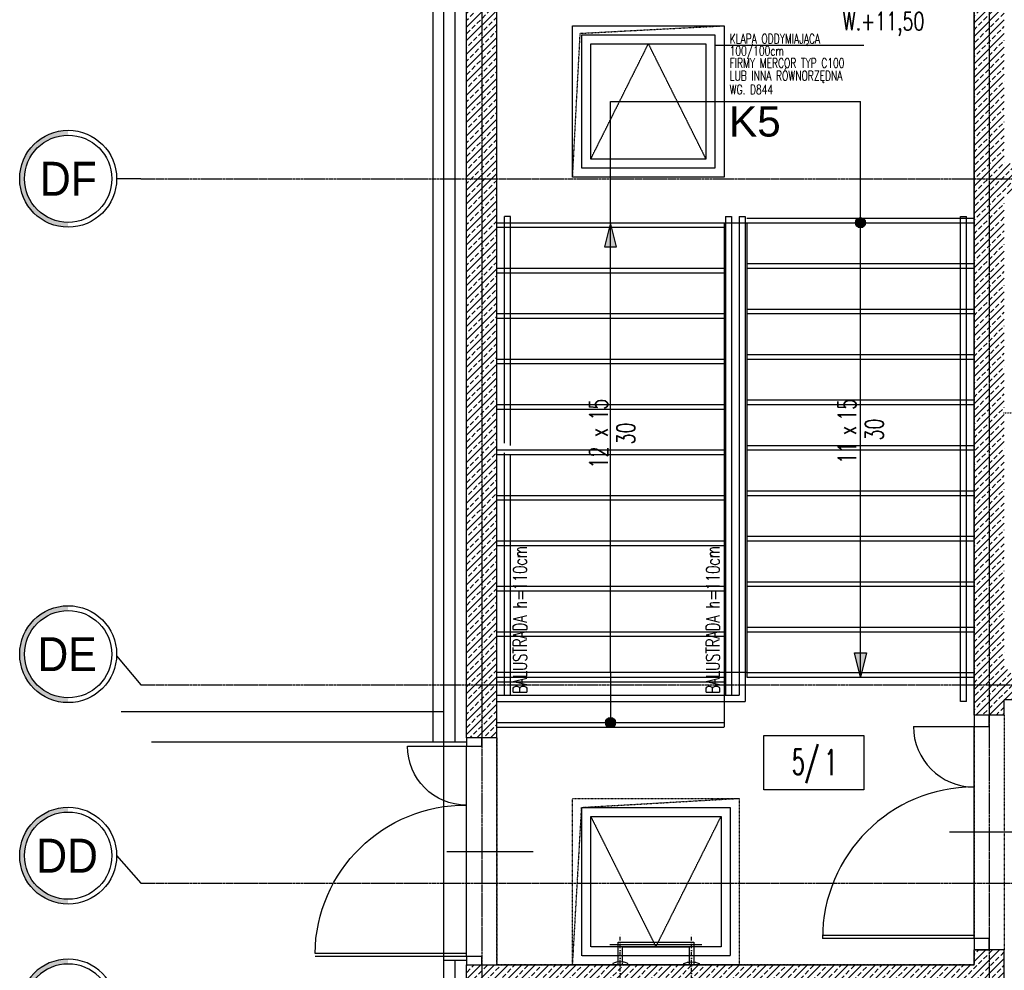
# Model space of a CAD drawing. Header units: inches. Extents: x 788 to 26783, y -4103 to 21.
# Tile 84 of 101: x 24016 to 24666, y -2995 to -2368. Entities that reach past the tile are written whole.
import ezdxf
from ezdxf.enums import TextEntityAlignment as Align

# ---------------------------------------------------------------- set-up
doc = ezdxf.new("R2010")
doc.units = ezdxf.units.IN
doc.header["$MEASUREMENT"] = 0
for name, pattern in [('CENTER', [2, 1.25, -0.25, 0.25, -0.25]), ('DASHDOT', [1, 0.5, -0.25, 0, -0.25]), ('DASHED', [0.75, 0.5, -0.25]), ('DASHED2', [0.375, 0.25, -0.125])]:
    doc.linetypes.add(name, pattern=pattern)
for name, color, linetype in [('Drz---drzwi', 5, 'Continuous'), ('Ele-balustrada', 8, 'Continuous'), ('Opis-pom', 6, 'Continuous'), ('Opis-spadki', 61, 'Continuous'), ('Opis_pom_ramka', 6, 'Continuous'), ('Os-osie glowne', 1, 'CENTER'), ('Os-osie-opis', 2, 'Continuous'), ('Pos-widok', 121, 'Continuous'), ('Pzt-chodniki', 8, 'Continuous'), ('Sc-beton', 7, 'Continuous'), ('Sc-beton-hatch', 86, 'Continuous'), ('Sc-izolacja term-styropian', 151, 'STYROPIAN-KA'), ('Sc-kamien', 31, 'Continuous'), ('Sc-nadproza kon', 5, 'DASHED2'), ('Sch-opis', 51, 'Continuous'), ('Sch-widok', 12, 'Continuous'), ('W-idok', 8, 'Continuous'), ('W-idok nad', 5, 'DASHED2'), ('W-otwor-strop-nad', 126, 'DASHED2'), ('W-przebicia-ściany', 223, 'Continuous')]:
    doc.layers.add(name, color=color, linetype=linetype)
doc.styles.add('dwg_opis duży', font='ARIAL.TTF', dxfattribs={"width": 0.9})
doc.styles.add('KA wymiar', font='romans.shx', dxfattribs={"width": 0.6})
doc.styles.add('ROMANS', font='romans', dxfattribs={"width": 0.85})
doc.styles.add('TYTUL2', font='ARIAL.TTF')
doc.linetypes.add('BATTING', pattern='A,0.0001,-0.1,[134,ltypeshp.shx,S=0.1,R=0,X=-0.1,Y=0],-0.2,[134,ltypeshp.shx,S=0.1,R=180,X=0.1,Y=0],-0.1', length=0.4001)
doc.linetypes.add('STYROPIAN-KA', pattern='A,0.0001,-0.1,[135,ltypeshp.shx,S=0.1,R=0,X=-0.1,Y=0],0,[135,ltypeshp.shx,S=0.1,R=180,X=0.1,Y=0],-0.1', length=0.2001)
pattern_1 = [(45, (-26612.6334, 59998.92), (-4.49012806, 4.49012806), []), (45, (-26608.143, 59998.92), (-4.49012806, 4.49012806), [3.175, -1.5875])]

# ---------------------------------------------------------------- blocks, each defined once
blk = doc.blocks.new('_DKGJHF')
at = {"ltscale": 7}
for p, q in [((-21.08, -77), (35.92, -77)), ((-5, -147.5), (-105, -147.5)), ((-5, -145.5), (-104.98, -145.5))]:
    blk.add_line(p, q, dxfattribs=at)
for points in [[(5, -7.5), (5, 0), (-5, 0), (-5, -7.5)], [(5, -155), (5, -147.5), (-5, -147.5), (-5, -155)]]:
    blk.add_lwpolyline(points, close=True, dxfattribs=at)
for points in [[(-45, -7.5), (-5, -7.5)], [(-5, -147.5), (-5, -7.5)]]:
    blk.add_lwpolyline(points, dxfattribs=at)
for centre, radius, start, end in [((-5, -7.5), 40, 180, 270), ((-5, -147.5), 100, 90, 180)]:
    blk.add_arc(centre, radius, start, end)
blk = doc.blocks.new('_opis_osi')
blk.add_hatch(color=256).paths.add_polyline_path([(32, -32), (28.8, -32, -1), (-28.8, -32), (-32, -32, 1)])
for radius in [32, 28.8]:
    blk.add_circle((0, -32), radius)
at = {"style": 'dwg_opis duży', "width": 0.9}
blk.add_attdef('AXNAMEV', text='', height=22.4, rotation=90, dxfattribs=at).set_placement((0, -32), align=Align.MIDDLE_CENTER)
blk = doc.blocks.new('ozn_opis-schodów1-rzut')
at = {"style": 'ROMANS', "width": 0.7}
blk.add_text('x', height=12, dxfattribs=at).set_placement((-3.32, 3))
at = {"ltscale": 25, "style": 'ROMANS', "width": 0.7}
blk.add_attdef('Ilość', text='', height=12, dxfattribs=at).set_placement((-7.75, 3), align=Align.RIGHT)
blk.add_attdef('Wysokość', (6.22, 3), '', height=12, dxfattribs=at)
blk.add_attdef('Długość', text='', height=12, dxfattribs=at).set_placement((0.41, -15), align=Align.CENTER)
blk = doc.blocks.new('ozn_schody-kółko_d14')
at = {"ltscale": 25}
h = blk.add_hatch(color=256, dxfattribs=at)
edge = h.paths.add_edge_path()
edge.add_arc((0, 0), 3.33, 0, 360)
at = {"ltscale": 7}
blk.add_circle((0, 0), 3.33, dxfattribs=at)
blk = doc.blocks.new('ozn_schody-strzałka8x16')
at = {"ltscale": 25}
blk.add_hatch(color=256, dxfattribs=at).paths.add_polyline_path([(0, 0), (-4, -16), (4, -16)])
blk.add_lwpolyline([(0, 0), (-4, -16), (4, -16)], close=True, dxfattribs=at)
blk = doc.blocks.new('_SDHGG')
at = {"ltscale": 7}
for p, q in [((13, -75), (-44, -75)), ((0, -142.5), (100, -142.5)), ((0, -144.5), (100, -144.5))]:
    blk.add_line(p, q, dxfattribs=at)
for points in [[(-10, -5.5), (-10, 0), (0, 0), (0, -5.5)], [(-10, -150), (-10, -144.5), (0, -144.5), (0, -150)]]:
    blk.add_lwpolyline(points, close=True, dxfattribs=at)
for points in [[(0, -144.5), (0, -5.5)], [(39, -5.5), (0, -5.5)]]:
    blk.add_lwpolyline(points, dxfattribs=at)
blk.add_arc((0, -5.5), 39, 270, 0)
blk.add_arc((1, -143.5), 99.01, 0.57873, 90.57873, dxfattribs=at)
blk = doc.blocks.new('_SKGJFKGJFGKHGJ')
blk.add_line((-13.5, -53.86), (-13.5, 6.86))
at = {"linetype": 'DASHDOT', "ltscale": 5, "flags": 128}
for points in [[(9.41, 0), (-20.36, 0)], [(9.41, -47), (-20.36, -47)]]:
    blk.add_lwpolyline(points, dxfattribs=at)
at = {"flags": 128}
for points in [[(-1.91, -48.5), (-15, -48.5), (-15, 1.5), (-1.91, 1.5)], [(-1.91, -45.5), (-12, -45.5), (-12, -1.5), (-1.91, -1.5)]]:
    blk.add_lwpolyline(points, dxfattribs=at)
for points in [[(0, 5), (0, -5), (-1, -5, -0.199443), (-1, 5)], [(0, -52), (0, -42), (-1, -42, 0.199443), (-1, -52)]]:
    blk.add_lwpolyline(points, format="xyb", close=True, dxfattribs=at)
at = {"linetype": 'DASHED', "ltscale": 0.1, "flags": 128}
for points in [[(-1.91, 1.5), (0, 1.5)], [(-1.91, -1.5), (0, -1.5)], [(0, -45.5), (-1.91, -45.5)], [(0, -48.5), (-1.91, -48.5)]]:
    blk.add_lwpolyline(points, dxfattribs=at)
blk = doc.blocks.new('_aidfjflijh')
at = {"layer": 'W-idok', "linetype": 'DASHDOT'}
for p, q in [((0, -328.95), (0, 0)), ((-124, -162.01), (123, -162.01))]:
    blk.add_line(p, q, dxfattribs=at)
at = {"layer": 'W-idok'}
for p, q in [((-105, -44.21), (-105, -49.81)), ((-104.75, -44.21), (-105, -44.21)), ((-104.75, -49.81), (-104.75, -44.21)), ((-104.75, -44.21), (-104.75, -49.21)), ((-100, -44.21), (-104.75, -44.21)), ((-80, -44.21), (-100, -44.21)), ((-100, -44.21), (-100, -49.56)), ((-80, -49.56), (-80, -44.21)), ((-73, -39.31), (-73, -150.71)), ((73, -39.31), (-73, -39.31)), ((70.3, -41.71), (-70.3, -41.71)), ((-70.3, -41.71), (-70.3, -282.31)), ((-70, -42.01), (70, -42.01)), ((-70, -282.01), (-70, -42.01)), ((70, -42.01), (70, -282.01)), ((73, -39.31), (70.3, -39.31)), ((70.3, -282.31), (70.3, -41.71)), ((73, -150.71), (73, -39.31)), ((-105, -49.81), (-104.75, -49.81)), ((-105, -49.81), (-105, -57.21)), ((-104.75, -49.81), (-105, -49.81)), ((-104.75, -49.21), (-100, -49.21)), ((-104.75, -57.21), (-104.75, -49.81)), ((-100, -49.56), (-80, -49.56)), ((-80, -49.56), (-100, -49.56)), ((-100, -49.56), (-100, -49.81)), ((-100, -49.81), (-80, -49.81)), ((-92.45, -49.81), (-92.45, -50.6)), ((-83.55, -49.81), (-92.45, -49.81)), ((-92.45, -50.6), (-88.79, -50.6)), ((-88.79, -50.6), (-88.79, -56.01)), ((-88, -46.91), (-88, -153.11)), ((-87.21, -56.01), (-87.21, -50.6)), ((-87.21, -50.6), (-83.55, -50.6)), ((-83.55, -50.6), (-83.55, -49.81)), ((-80, -49.81), (-80, -49.56)), ((-79.8, -49.26), (-79.8, -54.26)), ((-79.7, -49.26), (-79.8, -49.26)), ((-79.7, -54.16), (-79.7, -49.26)), ((-105, -57.21), (-104.75, -57.21)), ((-77.6, -57.51), (-98.4, -57.51)), ((-98.4, -57.51), (-98.4, -63.51)), ((-98.1, -57.81), (-77.9, -57.81)), ((-98.1, -63.51), (-98.1, -57.81)), ((-78, -58.26), (-98, -58.26)), ((-98, -58.26), (-98, -141.76)), ((-82.75, -56.51), (-93.25, -56.51)), ((-93.25, -56.51), (-93.25, -57.51)), ((-93.25, -57.51), (-82.75, -57.51)), ((-90.5, -54.11), (-90.5, -56.51)), ((-88.8, -54.11), (-90.5, -54.11)), ((-90.5, -56.51), (-85.5, -56.51)), ((-88.8, -56.01), (-88.8, -54.11)), ((-87.2, -56.01), (-88.8, -56.01)), ((-88.79, -56.01), (-87.21, -56.01)), ((-88, -96.51), (-88, -55.51)), ((-87.2, -54.11), (-87.2, -56.01)), ((-85.5, -54.11), (-87.2, -54.11)), ((-85.5, -56.51), (-85.5, -54.11)), ((-82.75, -57.51), (-82.75, -56.51)), ((-79.8, -54.26), (-75.6, -54.26)), ((-75.6, -54.16), (-79.7, -54.16)), ((-78, -141.76), (-78, -58.26)), ((-77.9, -57.81), (-77.9, -63.51)), ((-77.6, -63.51), (-77.6, -57.51)), ((-75.55, -54.26), (-75.65, -54.26)), ((-75.65, -54.26), (-75.65, -145.76)), ((-75.6, -54.26), (-75.6, -54.16)), ((-75.55, -145.76), (-75.55, -54.26)), ((-98.4, -63.51), (-98.1, -63.51)), ((-83.1, -61.01), (-92.9, -61.01)), ((-92.9, -61.01), (-92.9, -139.01)), ((-84.1, -59.51), (-91.9, -59.51)), ((-91.9, -59.51), (-91.9, -61.01)), ((-84.1, -61.01), (-84.1, -59.51)), ((-83.1, -139.01), (-83.1, -61.01)), ((-77.9, -63.51), (-77.6, -63.51)), ((-80.1, -79.51), (-95.9, -79.51)), ((-88, -144.51), (-88, -96.51)), ((77.9, -96.01), (77.9, -111.01)), ((85.4, -96.01), (77.9, -96.01)), ((85.4, -111.01), (85.4, -96.01)), ((-111, -100.01), (-76.9, -100.01)), ((77.9, -111.01), (85.4, -111.01)), ((81.4, -111.01), (81.4, -121.31)), ((81.9, -111.01), (81.4, -111.01)), ((81.9, -121.31), (81.9, -111.01)), ((-80.1, -120.51), (-95.9, -120.51)), ((74.2, -121.31), (73.6, -121.31)), ((73.6, -121.31), (73.6, -140.81)), ((74.2, -140.81), (74.2, -121.31)), ((78.5, -121.31), (74.2, -121.31)), ((74.2, -121.31), (74.2, -140.81)), ((80.5, -118.01), (78.5, -118.01)), ((78.5, -118.01), (78.5, -118.78)), ((78.5, -118.78), (78.5, -120.94)), ((78.5, -120.94), (78.5, -124.19)), ((80.5, -118.78), (80.5, -118.01)), ((80.5, -120.94), (80.5, -118.78)), ((80.5, -124.19), (80.5, -120.94)), ((85.1, -121.31), (80.5, -121.31)), ((85.1, -121.31), (84.1, -121.31)), ((84.1, -121.31), (84.1, -140.81)), ((85.1, -140.81), (85.1, -121.31)), ((85.1, -140.81), (85.1, -121.31)), ((73.6, -126.01), (73, -126.01)), ((78.5, -124.19), (78.5, -128.01)), ((78.5, -128.01), (78.5, -131.84)), ((80.5, -128.01), (80.5, -124.19)), ((80.5, -131.84), (80.5, -128.01)), ((85.41, -126.01), (85.1, -126.01)), ((85.41, -126.01), (85.41, -130.01)), ((89.01, -126.01), (85.41, -126.01)), ((85.41, -130.01), (85.41, -126.01)), ((89.01, -130.01), (89.01, -126.01)), ((89.01, -126.01), (89.01, -130.01)), ((89.99, -126.01), (89.01, -126.01)), ((89.99, -130.01), (89.99, -126.01)), ((73, -130.01), (73.6, -130.01)), ((78.5, -131.84), (78.5, -135.09)), ((78.5, -135.09), (78.5, -137.25)), ((80.5, -135.09), (80.5, -131.84)), ((80.5, -137.25), (80.5, -135.09)), ((85.1, -130.01), (85.41, -130.01)), ((85.41, -130.01), (89.01, -130.01)), ((89.01, -130.01), (89.99, -130.01)), ((-98.1, -136.51), (-98.4, -136.51)), ((-98.4, -136.51), (-98.4, -142.51)), ((-98.4, -142.51), (-77.6, -142.51)), ((-98.1, -142.21), (-98.1, -136.51)), ((-77.9, -142.21), (-98.1, -142.21)), ((-98, -141.76), (-78, -141.76)), ((-82.75, -142.51), (-93.25, -142.51)), ((-93.25, -142.51), (-93.25, -143.51)), ((-92.9, -139.01), (-83.1, -139.01)), ((-91.9, -139.01), (-91.9, -140.51)), ((-91.9, -140.51), (-84.1, -140.51)), ((-84.1, -140.51), (-84.1, -139.01)), ((-82.75, -143.51), (-82.75, -142.51)), ((-77.6, -136.51), (-77.9, -136.51)), ((-77.9, -136.51), (-77.9, -142.21)), ((-77.6, -142.51), (-77.6, -136.51)), ((73.6, -140.81), (74.2, -140.81)), ((74.2, -140.81), (85.1, -140.81)), ((78.5, -137.25), (78.5, -138.01)), ((78.5, -138.01), (80.5, -138.01)), ((80.5, -138.01), (80.5, -137.25)), ((81.4, -140.81), (81.4, -148.01)), ((81.9, -148.01), (81.9, -140.81)), ((85.1, -140.81), (84.1, -140.81)), ((84.1, -140.81), (84.1, -168.31)), ((84.1, -140.81), (85.1, -140.81)), ((85.1, -168.31), (85.1, -140.81)), ((-97.5, -149.46), (-105, -149.46)), ((-105, -149.46), (-105, -174.56)), ((-97.5, -150.21), (-97.5, -149.46)), ((-93.25, -143.51), (-82.75, -143.51)), ((-88.79, -149.42), (-92.45, -149.42)), ((-92.45, -149.42), (-92.45, -150.21)), ((-85.5, -143.51), (-90.5, -143.51)), ((-90.5, -143.51), (-90.5, -145.91)), ((-90.5, -145.91), (-88.8, -145.91)), ((-88.8, -144.01), (-87.2, -144.01)), ((-88.8, -145.91), (-88.8, -144.01)), ((-87.21, -144.01), (-88.79, -144.01)), ((-88.79, -144.01), (-88.79, -149.42)), ((-87.21, -149.42), (-87.21, -144.01)), ((-83.55, -149.42), (-87.21, -149.42)), ((-87.2, -144.01), (-87.2, -145.91)), ((-87.2, -145.91), (-85.5, -145.91)), ((-85.5, -145.91), (-85.5, -143.51)), ((-83.55, -150.21), (-83.55, -149.42)), ((-79.8, -145.76), (-79.8, -150.76)), ((-75.6, -145.76), (-79.8, -145.76)), ((-79.7, -150.76), (-79.7, -145.86)), ((-79.7, -145.86), (-75.6, -145.86)), ((-75.65, -145.76), (-75.55, -145.76)), ((-75.6, -145.86), (-75.6, -145.76)), ((-73.7, -147.21), (-73.7, -147.71)), ((-73, -147.21), (-73.7, -147.21)), ((-73.7, -147.71), (-73.7, -150.51)), ((-73, -147.71), (-73.7, -147.71)), ((-73.7, -147.71), (-73, -147.71)), ((73.7, -147.21), (73, -147.21)), ((73.7, -147.71), (73, -147.71)), ((73, -147.71), (73.7, -147.71)), ((73.7, -147.71), (73.7, -147.21)), ((73.7, -150.51), (73.7, -147.71)), ((81.4, -148.01), (81.9, -148.01)), ((83.7, -148.51), (82.9, -148.51)), ((82.9, -148.51), (82.9, -175.51)), ((83.7, -175.51), (83.7, -148.51)), ((84.1, -148.51), (83.7, -148.51)), ((83.7, -148.51), (83.7, -175.51)), ((90, -148.51), (85.1, -148.51)), ((90, -175.51), (90, -148.51)), ((-100.9, -150.21), (-100.9, -150.46)), ((-82.9, -150.21), (-100.9, -150.21)), ((-100.9, -150.46), (-100.9, -173.81)), ((-82.9, -150.46), (-100.9, -150.46)), ((-100.9, -150.46), (-82.9, -150.46)), ((-92.45, -150.21), (-83.55, -150.21)), ((-82.9, -150.46), (-82.9, -150.21)), ((-82.9, -173.81), (-82.9, -150.46)), ((-82.11, -155.66), (-82.9, -155.66)), ((-82.9, -155.66), (-82.9, -168.36)), ((-82.11, -161.22), (-82.11, -155.66)), ((-79.8, -150.76), (-79.7, -150.76)), ((-73.1, -151.01), (-78.1, -151.01)), ((-78.1, -151.01), (-78.1, -155.51)), ((-78.1, -155.51), (-77.8, -155.51)), ((-77.8, -151.31), (-73.4, -151.31)), ((-77.8, -155.51), (-77.8, -151.31)), ((-71.85, -150.71), (-77.65, -150.71)), ((-77.65, -150.71), (-77.65, -151.01)), ((-77.65, -151.01), (-72.15, -151.01)), ((-77.5, -150.51), (-77.5, -150.71)), ((-73, -150.51), (-77.5, -150.51)), ((-73.7, -150.51), (-73, -150.51)), ((-73.4, -151.31), (-73.4, -155.51)), ((-73.1, -155.51), (-73.4, -155.51)), ((-73.4, -155.51), (-73.4, -156.01)), ((-73.4, -155.51), (-73.1, -155.51)), ((-73.1, -155.51), (-73.1, -151.01)), ((-73.1, -151.01), (-73.1, -156.01)), ((-73.1, -156.01), (-73.1, -155.51)), ((-73, -151.01), (-73, -156.01)), ((-72.15, -151.01), (-72.15, -173.01)), ((-71.85, -173.31), (-71.85, -150.71)), ((71.85, -150.71), (71.85, -173.31)), ((77.65, -150.71), (71.85, -150.71)), ((72.15, -173.01), (72.15, -151.01)), ((72.15, -151.01), (77.65, -151.01)), ((73, -150.51), (73.7, -150.51)), ((77.5, -150.51), (73, -150.51)), ((73, -156.01), (73, -151.01)), ((78.1, -151.01), (73.1, -151.01)), ((73.1, -151.01), (73.1, -155.51)), ((73.1, -156.01), (73.1, -151.01)), ((73.4, -155.51), (73.1, -155.51)), ((73.1, -155.51), (73.1, -156.01)), ((73.1, -155.51), (73.4, -155.51)), ((73.4, -151.31), (77.8, -151.31)), ((73.4, -155.51), (73.4, -151.31)), ((73.4, -156.01), (73.4, -155.51)), ((77.5, -150.71), (77.5, -150.51)), ((77.65, -151.01), (77.65, -150.71)), ((77.8, -151.31), (77.8, -155.51)), ((77.8, -155.51), (78.1, -155.51)), ((78.1, -155.51), (78.1, -151.01)), ((82.9, -155.66), (82.11, -155.66)), ((82.11, -155.66), (82.11, -161.22)), ((82.9, -168.36), (82.9, -155.66)), ((-74, -161.22), (-82.11, -161.22)), ((-73.6, -157.81), (-76.4, -157.81)), ((-76.4, -157.81), (-76.4, -161.21)), ((-76.4, -161.21), (-74, -161.21)), ((-74, -161.21), (-74, -162.81)), ((-74, -162.81), (-74, -161.22)), ((-72.4, -156.01), (-73.6, -156.01)), ((-73.6, -156.01), (-73.6, -168.01)), ((-73.6, -166.21), (-73.6, -157.81)), ((-72.15, -156.01), (-72.4, -156.01)), ((-72.4, -156.01), (-72.4, -168.01)), ((-72.4, -168.01), (-72.4, -156.01)), ((72.4, -156.01), (72.15, -156.01)), ((72.4, -168.01), (72.4, -156.01)), ((72.4, -156.01), (72.4, -168.01)), ((73.6, -156.01), (72.4, -156.01)), ((73.6, -168.01), (73.6, -156.01)), ((76.4, -157.81), (73.6, -157.81)), ((73.6, -157.81), (73.6, -166.21)), ((74, -161.21), (76.4, -161.21)), ((74, -162.81), (74, -161.21)), ((82.11, -161.22), (74, -161.22)), ((74, -161.22), (74, -162.81)), ((76.4, -161.21), (76.4, -157.81)), ((-82.9, -168.36), (-82.11, -168.36)), ((-82.11, -162.81), (-74, -162.81)), ((-82.11, -168.36), (-82.11, -162.81)), ((-78.1, -168.51), (-78.1, -173.01)), ((-77.8, -168.51), (-78.1, -168.51)), ((-77.8, -172.71), (-77.8, -168.51)), ((-74, -162.81), (-76.4, -162.81)), ((-76.4, -162.81), (-76.4, -166.21)), ((-76.4, -166.21), (-73.6, -166.21)), ((-73.6, -168.01), (-72.4, -168.01)), ((-73.4, -168.01), (-73.4, -168.51)), ((-73.4, -168.51), (-73.1, -168.51)), ((-73.4, -168.51), (-73.4, -172.71)), ((-73.1, -168.51), (-73.4, -168.51)), ((-73.1, -168.51), (-73.1, -168.01)), ((-73.1, -168.01), (-73.1, -173.01)), ((-73.1, -173.01), (-73.1, -168.51)), ((-73, -168.01), (-73, -173.01)), ((-72.4, -168.01), (-72.15, -168.01)), ((72.15, -168.01), (72.4, -168.01)), ((72.4, -168.01), (73.6, -168.01)), ((73, -173.01), (73, -168.01)), ((73.1, -168.01), (73.1, -168.51)), ((73.1, -173.01), (73.1, -168.01)), ((73.1, -168.51), (73.4, -168.51)), ((73.1, -168.51), (73.1, -173.01)), ((73.4, -168.51), (73.1, -168.51)), ((73.4, -168.51), (73.4, -168.01)), ((73.4, -172.71), (73.4, -168.51)), ((73.6, -166.21), (76.4, -166.21)), ((74, -162.81), (82.11, -162.81)), ((76.4, -162.81), (74, -162.81)), ((76.4, -166.21), (76.4, -162.81)), ((77.8, -168.51), (77.8, -172.71)), ((78.1, -168.51), (77.8, -168.51)), ((78.1, -173.01), (78.1, -168.51)), ((82.11, -162.81), (82.11, -168.36)), ((82.11, -168.36), (82.9, -168.36)), ((84.1, -168.31), (85.1, -168.31)), ((-105, -174.56), (-97.5, -174.56)), ((-100.9, -173.81), (-82.9, -173.81)), ((-97.5, -174.56), (-97.5, -173.81)), ((-78.1, -173.01), (-73.1, -173.01)), ((-73.4, -172.71), (-77.8, -172.71)), ((-72.15, -173.01), (-77.65, -173.01)), ((-77.65, -173.01), (-77.65, -173.31)), ((-77.65, -173.31), (-71.85, -173.31)), ((-73, -173.51), (-73.7, -173.51)), ((-73.7, -173.51), (-73.7, -176.31)), ((-73.5, -173.31), (-73.5, -173.51)), ((-73.5, -173.51), (-73, -173.51)), ((-73, -173.31), (-73, -284.71)), ((71.85, -173.31), (77.65, -173.31)), ((77.65, -173.01), (72.15, -173.01)), ((73, -189.51), (73, -173.31)), ((73.7, -173.51), (73, -173.51)), ((73, -173.51), (73.5, -173.51)), ((73.1, -173.01), (78.1, -173.01)), ((77.8, -172.71), (73.4, -172.71)), ((73.5, -173.51), (73.5, -173.31)), ((73.7, -176.31), (73.7, -173.51)), ((77.65, -173.31), (77.65, -173.01)), ((-73, -179.61), (-84.1, -179.61)), ((-84.1, -179.61), (-84.1, -179.91)), ((-84.1, -179.91), (-73, -179.91)), ((-81.98, -181.31), (-83.5, -181.31)), ((-83.5, -181.31), (-83.5, -194.71)), ((-81.2, -179.91), (-82.7, -179.91)), ((-82.7, -179.91), (-82.7, -180.11)), ((-82.7, -180.11), (-81.2, -180.11)), ((-81.2, -180.11), (-82.7, -180.11)), ((-82.7, -180.11), (-82.7, -181.31)), ((-81.2, -181.31), (-81.98, -181.31)), ((-73, -179.91), (-81.2, -179.91)), ((-81.2, -179.91), (-81.2, -196.11)), ((-73.7, -176.31), (-73, -176.31)), ((-73, -176.31), (-73.7, -176.31)), ((-73.7, -176.31), (-73.7, -176.81)), ((-73.7, -176.81), (-73, -176.81)), ((-63.5, -177.31), (-63.5, -198.71)), ((61.5, -177.31), (61.5, -198.71)), ((73, -176.31), (73.7, -176.31)), ((73.7, -176.31), (73, -176.31)), ((73, -176.81), (73.7, -176.81)), ((82.1, -179.61), (73, -179.61)), ((73, -179.91), (82.1, -179.91)), ((79.2, -179.91), (73, -179.91)), ((73.7, -176.81), (73.7, -176.31)), ((80.7, -179.91), (79.2, -179.91)), ((79.2, -196.11), (79.2, -179.91)), ((79.2, -180.11), (80.7, -180.11)), ((80.7, -180.11), (79.2, -180.11)), ((79.98, -181.31), (79.2, -181.31)), ((81.5, -181.31), (79.98, -181.31)), ((80.7, -180.11), (80.7, -179.91)), ((80.7, -181.31), (80.7, -180.11)), ((81.5, -194.71), (81.5, -181.31)), ((82.1, -179.91), (82.1, -179.61)), ((82.9, -175.51), (83.7, -175.51)), ((83.7, -175.51), (90, -175.51)), ((-39.5, -188.01), (-87.5, -188.01)), ((85.5, -188.01), (37.5, -188.01)), ((-83.5, -194.71), (-81.98, -194.71)), ((-82.7, -194.71), (-82.7, -195.91)), ((-81.98, -194.71), (-81.2, -194.71)), ((67.4, -189.51), (67.4, -209.51)), ((70, -189.51), (67.4, -189.51)), ((76.4, -189.51), (70.3, -189.51)), ((76.4, -209.51), (76.4, -189.51)), ((79.2, -194.71), (79.98, -194.71)), ((79.98, -194.71), (81.5, -194.71)), ((80.7, -195.91), (80.7, -194.71)), ((-73, -196.11), (-84.1, -196.11)), ((-84.1, -196.11), (-84.1, -196.41)), ((-84.1, -196.41), (-73, -196.41)), ((-82.7, -195.91), (-81.2, -195.91)), ((-81.2, -195.91), (-82.7, -195.91)), ((-82.7, -195.91), (-82.7, -196.11)), ((-82.7, -196.11), (-81.2, -196.11)), ((-81.2, -196.11), (-73, -196.11)), ((82.1, -196.11), (76.4, -196.11)), ((76.4, -196.11), (79.2, -196.11)), ((76.4, -196.41), (82.1, -196.41)), ((79.2, -195.91), (80.7, -195.91)), ((80.7, -195.91), (79.2, -195.91)), ((79.2, -196.11), (80.7, -196.11)), ((80.7, -196.11), (80.7, -195.91)), ((82.1, -196.41), (82.1, -196.11)), ((67.4, -209.51), (70, -209.51)), ((70.3, -209.51), (76.4, -209.51)), ((73, -284.71), (73, -209.51)), ((83.5, -243.51), (83.5, -244.51)), ((88.5, -243.51), (83.5, -243.51)), ((83.5, -244.51), (88.5, -244.51)), ((87.5, -244.51), (84.5, -244.51)), ((84.5, -244.51), (84.5, -280.51)), ((87.5, -280.51), (87.5, -244.51)), ((88.5, -244.51), (88.5, -243.51)), ((90, -243.51), (88.5, -243.51)), ((88.5, -243.51), (88.5, -244.51)), ((88.5, -244.51), (90, -244.51)), ((90, -244.51), (90, -243.51)), ((90, -280.51), (90, -244.51)), ((-104, -269.51), (-105, -269.51)), ((-105, -269.51), (-105, -279.51)), ((-104, -279.51), (-104, -269.51)), ((-98, -271.01), (-104, -271.01)), ((-104, -271.01), (-104, -278.01)), ((-98, -278.01), (-98, -271.01)), ((-104, -278.01), (-98, -278.01)), ((15, -278.71), (15, -319.51)), ((-105, -279.51), (-104, -279.51)), ((-40.3, -284.71), (-99, -284.71)), ((-99, -284.71), (-99, -295.01)), ((-73, -284.71), (-40.3, -284.71)), ((-70.3, -282.31), (-70, -282.31)), ((-70, -282.31), (-70, -282.01)), ((-40, -282.01), (-70, -282.01)), ((-70, -282.01), (-70, -282.31)), ((-70, -282.31), (-40.3, -282.31)), ((-40.3, -282.31), (-40.3, -286.51)), ((-40, -286.81), (-40, -282.01)), ((-40, -284.86), (69.85, -284.86)), ((70, -282.01), (69.85, -282.01)), ((69.85, -282.01), (69.85, -294.81)), ((70.15, -282.31), (70.3, -282.31)), ((70.15, -294.51), (70.15, -282.31)), ((70.15, -284.71), (73, -284.71)), ((83.5, -280.51), (83.5, -281.51)), ((88.5, -280.51), (83.5, -280.51)), ((83.5, -281.51), (88.5, -281.51)), ((84.5, -280.51), (87.5, -280.51)), ((88.5, -281.51), (88.5, -280.51)), ((90, -280.51), (88.5, -280.51)), ((88.5, -280.51), (88.5, -281.51)), ((88.5, -281.51), (90, -281.51)), ((90, -281.51), (90, -280.51)), ((-88.5, -287.01), (-98.5, -287.01)), ((-98.5, -287.01), (-98.5, -290.51)), ((-98.5, -290.51), (-88.5, -290.51)), ((-88.5, -291.01), (-98.5, -291.01)), ((-98.5, -291.01), (-98.5, -294.51)), ((-98.4, -287.11), (-88.5, -287.11)), ((-98.4, -290.41), (-98.4, -287.11)), ((-88.5, -290.41), (-98.4, -290.41)), ((-98.4, -291.11), (-88.5, -291.11)), ((-98.4, -294.41), (-98.4, -291.11)), ((-88.5, -287.11), (-88.5, -287.01)), ((-88.5, -290.51), (-88.5, -290.41)), ((-88.5, -291.11), (-88.5, -291.01)), ((15, -287.01), (-43.5, -287.01)), ((-43.5, -287.01), (-43.5, -290.51)), ((-43.5, -287.89), (15, -287.89)), ((-43.5, -288.76), (15, -288.76)), ((-43.5, -289.64), (15, -289.64)), ((-43.5, -290.51), (15, -290.51)), ((-40.3, -286.51), (-42.15, -286.51)), ((-42.15, -286.51), (-42.15, -286.81)), ((-42.15, -286.81), (-40, -286.81)), ((69.85, -291.01), (11.5, -291.01)), ((11.5, -291.01), (11.5, -294.51)), ((11.5, -291.89), (70, -291.89)), ((15, -290.51), (15, -287.01)), ((71.4, -298.01), (-100, -298.01)), ((-100, -298.01), (-100, -308.41)), ((-89.5, -298.31), (-99.5, -298.31)), ((-99.5, -298.31), (-99.5, -301.81)), ((-99.4, -298.41), (-89.5, -298.41)), ((-99.4, -301.71), (-99.4, -298.41)), ((-99, -295.01), (70, -295.01)), ((-98.5, -294.51), (-88.5, -294.51)), ((-88.5, -294.41), (-98.4, -294.41)), ((-89.5, -298.41), (-89.5, -298.31)), ((-88.5, -294.51), (-88.5, -294.41)), ((11.5, -292.76), (70, -292.76)), ((11.5, -293.64), (70, -293.64)), ((11.5, -294.51), (69.85, -294.51)), ((70, -298.31), (11.5, -298.31)), ((11.5, -298.31), (11.5, -301.81)), ((69.85, -294.81), (72, -294.81)), ((70, -295.01), (70, -294.81)), ((70, -301.81), (70, -298.31)), ((72, -294.51), (70.15, -294.51)), ((78, -298.01), (71.4, -298.01)), ((71.4, -298.01), (71.4, -303.61)), ((71.7, -298.31), (78, -298.31)), ((71.7, -303.91), (71.7, -298.31)), ((72, -294.81), (72, -294.51)), ((80, -298.01), (78, -298.01)), ((78, -298.31), (78, -298.01)), ((80, -308.41), (80, -298.01)), ((-99.5, -301.81), (-89.5, -301.81)), ((-89.5, -302.31), (-99.5, -302.31)), ((-99.5, -302.31), (-99.5, -305.81)), ((-89.5, -301.71), (-99.4, -301.71)), ((-99.4, -302.41), (-89.5, -302.41)), ((-99.4, -305.71), (-99.4, -302.41)), ((-89.5, -301.81), (-89.5, -301.71)), ((-89.5, -302.41), (-89.5, -302.31)), ((15, -302.31), (-43.5, -302.31)), ((-43.5, -302.31), (-43.5, -305.81)), ((-43.5, -303.19), (15, -303.19)), ((-43.5, -304.06), (15, -304.06)), ((-43.5, -304.94), (15, -304.94)), ((11.5, -299.19), (70, -299.19)), ((11.5, -300.06), (70, -300.06)), ((11.5, -300.94), (70, -300.94)), ((11.5, -301.81), (70, -301.81)), ((15, -305.81), (15, -302.31)), ((70, -303.61), (70, -316.51)), ((71.4, -303.61), (70, -303.61)), ((70.3, -316.21), (70.3, -303.91)), ((70.3, -303.91), (71.7, -303.91)), ((-100, -308.41), (-40.3, -308.41)), ((-99.5, -305.81), (-89.5, -305.81)), ((-89.5, -305.71), (-99.4, -305.71)), ((-89.5, -305.81), (-89.5, -305.71)), ((-40.3, -309.51), (-52, -309.51)), ((-43.5, -305.81), (15, -305.81)), ((-40, -306.51), (-42, -306.51)), ((-42, -306.51), (-42, -306.81)), ((-42, -306.81), (-40.3, -306.81)), ((-40.3, -306.81), (-40.3, -316.21)), ((-40, -316.51), (-40, -306.51)), ((-40, -308.41), (70, -308.41)), ((-40, -309.51), (70, -309.51)), ((70, -309.51), (-40, -309.51)), ((70.3, -308.41), (80, -308.41)), ((-50, -314.01), (-50, -316.51)), ((-48, -314.01), (-50, -314.01)), ((-50, -316.51), (-40, -316.51)), ((-50, -329.51), (-50, -316.51)), ((-49.7, -316.21), (-49.7, -314.31)), ((-49.7, -314.31), (-48, -314.31)), ((-40.3, -316.21), (-49.7, -316.21)), ((-48, -314.31), (-48, -314.01)), ((70, -316.51), (80, -316.51)), ((79.7, -316.21), (70.3, -316.21)), ((80, -314.01), (78, -314.01)), ((78, -314.01), (78, -314.31)), ((78, -314.31), (79.7, -314.31)), ((79.7, -314.31), (79.7, -316.21)), ((80, -316.51), (80, -314.01)), ((80, -329.51), (80, -316.51)), ((-52, -329.51), (-50, -329.51)), ((82, -329.51), (80, -329.51))]:
    blk.add_line(p, q, dxfattribs=at)
blk = doc.blocks.new('_opis_pom_metka')
at = {"layer": 'Opis_pom_ramka'}
blk.add_lwpolyline([(-33.13, 0), (32.87, 0), (32.87, -36), (-33.13, -36)], close=True, dxfattribs=at)
at = {"style": 'KA wymiar', "width": 0.6}
blk.add_attdef('KO/', text='', height=16.8, dxfattribs=at).set_placement((3.45, -25.87), align=Align.RIGHT)
blk.add_attdef('NR', (3.8, -26.16), '', height=16.8, dxfattribs=at)

msp = doc.modelspace()

# ---------------------------------------------------------------- hatches: boundary and pattern name
at = {"layer": 'Sc-beton-hatch'}
h = msp.add_hatch(dxfattribs=at)
h.set_pattern_fill('ANSI33', color=256, style=0)
h.set_pattern_definition(pattern_1)
h.paths.add_polyline_path([(24370.91, -2331.59), (24320.91, -2331.59), (24320.91, -2472.59), (24330.91, -2472.59), (24330.91, -2341.59), (24370.91, -2341.59)])
h.paths.add_polyline_path([(24370.91, -2321.59), (24320.91, -2321.59), (24320.91, -2331.59), (24370.91, -2331.59)])
h.paths.add_polyline_path([(24320.91, -2321.59), (24310.91, -2321.59), (24310.91, -2331.59), (24320.91, -2331.59)])
h.paths.add_polyline_path([(24320.91, -2331.59), (24310.91, -2331.59), (24310.91, -2472.59), (24320.91, -2472.59)])
h.paths.add_polyline_path([(24330.91, -2472.59), (24320.91, -2472.59), (24320.91, -2806.59), (24330.91, -2806.59)])
h.paths.add_polyline_path([(24320.91, -2472.59), (24310.91, -2472.59), (24310.91, -2806.59), (24320.91, -2806.59)])
h.paths.add_polyline_path([(24330.91, -2806.59), (24320.91, -2806.59), (24320.91, -2841.59), (24330.91, -2841.59)])
h.paths.add_polyline_path([(24320.91, -2806.59), (24310.91, -2806.59), (24310.91, -2841.59), (24320.91, -2841.59)])
h = msp.add_hatch(dxfattribs=at)
h.set_pattern_fill('ANSI33', color=256, style=0)
h.set_pattern_definition(pattern_1)
h.paths.add_polyline_path([(24655.91, -2397.51), (24665.91, -2401.51), (24665.91, -2358.9), (24655.91, -2358.9)])
h.paths.add_polyline_path([(24655.91, -2358.9), (24645.91, -2358.9), (24645.91, -2393.51), (24655.91, -2397.51)])
h.paths.add_polyline_path([(24655.91, -2397.51), (24645.91, -2393.51), (24645.91, -2472.59), (24655.91, -2472.59)])
h.paths.add_polyline_path([(24655.91, -2472.59), (24924.91, -2472.59), (24924.91, -2452.59), (24914.91, -2452.59), (24914.91, -2462.59), (24665.91, -2462.59), (24665.91, -2401.51), (24655.91, -2397.51)])
h.paths.add_polyline_path([(24934.91, -2452.59), (24924.91, -2452.59), (24924.91, -2472.59), (24934.91, -2472.59)])
h.paths.add_polyline_path([(24835.63, -2481.05), (24835.63, -2464.13), (24852.88, -2464.13), (24852.88, -2481.05)], flags=9)
h = msp.add_hatch(dxfattribs=at)
h.set_pattern_fill('ANSI33', color=256, style=0)
h.set_pattern_definition(pattern_1)
h.paths.add_polyline_path([(24871.41, -2806.59), (24871.41, -2816.59), (24924.91, -2816.59), (24924.91, -2806.59)])
h.paths.add_polyline_path([(24924.91, -2806.59), (24924.91, -2816.59), (24934.91, -2816.59), (24934.91, -2806.59)])
h.paths.add_polyline_path([(24924.91, -2806.59), (24934.91, -2806.59), (24934.91, -2472.59), (24924.91, -2472.59)])
h.paths.add_polyline_path([(24655.91, -2806.59), (24655.91, -2826.59), (24665.91, -2826.59), (24665.91, -2816.59), (24737.41, -2816.59), (24737.41, -2806.59)])
h.paths.add_polyline_path([(24645.91, -2826.59), (24655.91, -2826.59), (24655.91, -2806.59), (24645.91, -2806.59)])
h.paths.add_polyline_path([(24655.91, -2472.59), (24645.91, -2472.59), (24645.91, -2806.59), (24655.91, -2806.59)])
h.paths.add_polyline_path([(24665.91, -2796.59), (24665.91, -2482.59), (24789.41, -2482.59), (24789.41, -2472.59), (24655.91, -2472.59), (24655.91, -2806.59), (24737.41, -2806.59), (24737.41, -2796.59)])
h = msp.add_hatch(dxfattribs=at)
h.set_pattern_fill('ANSI33', color=256, style=0)
h.set_pattern_definition(pattern_1)
h.paths.add_polyline_path([(24665.91, -2981.59), (24655.91, -2981.59), (24655.91, -3001.59), (24665.91, -3001.59)])
h.paths.add_polyline_path([(24665.91, -3001.59), (24655.91, -3001.59), (24655.91, -3011.59), (24665.91, -3011.59)])
h.paths.add_polyline_path([(24655.91, -3001.59), (24320.91, -3001.59), (24320.91, -3051.59), (24330.91, -3051.59), (24330.91, -3049.59), (24330.91, -3011.59), (24655.91, -3011.59)])
h.paths.add_polyline_path([(24655.91, -2981.59), (24645.91, -2981.59), (24645.91, -2991.59), (24330.91, -2991.59), (24320.91, -2991.59), (24320.91, -3001.59), (24655.91, -3001.59)])
h.paths.add_polyline_path([(24320.91, -2991.59), (24310.91, -2991.59), (24310.91, -3001.59), (24320.91, -3001.59)])
h.paths.add_polyline_path([(24320.91, -3001.59), (24310.91, -3001.59), (24310.91, -3051.59), (24320.91, -3051.59)])

# ---------------------------------------------------------------- linework, layer by layer
at = {"layer": 'Ele-balustrada'}
for p, q in [((24335.91, -2647.13), (24335.91, -2497.59)), ((24339.91, -2648.73), (24339.91, -2497.59)), ((24335.91, -2813.59), (24335.91, -2653.59)), ((24339.91, -2813.59), (24339.91, -2655.19))]:
    msp.add_line(p, q, dxfattribs=at)
for points in [[(24339.91, -2497.59), (24335.91, -2497.59)], [(24481.91, -2497.59), (24485.91, -2497.59)], [(24481.91, -2497.59), (24481.91, -2813.59)], [(24485.91, -2497.59), (24485.91, -2813.59)], [(24490.91, -2497.59), (24494.91, -2497.59)], [(24490.91, -2497.59), (24490.91, -2813.59)], [(24494.91, -2497.59), (24494.91, -2817.59)], [(24636.91, -2817.59), (24636.91, -2497.59)], [(24636.91, -2497.59), (24640.91, -2497.59)], [(24640.91, -2817.59), (24640.91, -2497.59)], [(24330.91, -2813.59), (24490.91, -2813.59)], [(24330.91, -2817.59), (24494.91, -2817.59)], [(24640.91, -2817.59), (24636.91, -2817.59)]]:
    msp.add_lwpolyline(points, dxfattribs=at)
at = {"layer": 'Opis-spadki'}
for points in [[(24405.91, -2421.59), (24570.91, -2421.59)], [(24405.91, -2798.59), (24405.91, -2421.59)], [(24570.91, -2801.59), (24570.91, -2421.59)]]:
    msp.add_lwpolyline(points, dxfattribs=at)
at = {"layer": 'Opis-spadki', "linetype": 'DASHED', "ltscale": 0.5}
msp.add_lwpolyline([(24405.91, -2798.59), (24405.91, -2831.59)], dxfattribs=at)
at = {"layer": 'Os-osie glowne'}
for points in [[(24320.91, -2106.59), (24320.91, -3669.48)], [(24655.91, -2106.59), (24655.91, -3669.48)], [(24095.91, -2472.59), (26735.27, -2472.59)], [(24095.91, -2806.59), (25960.16, -2806.59)], [(24095.91, -2937.59), (25960.16, -2937.59)]]:
    msp.add_lwpolyline(points, dxfattribs=at)
at = {"layer": 'Os-osie-opis'}
for points in [[(24095.91, -2472.59), (24079.91, -2472.59)], [(24079.91, -2787.43), (24095.91, -2806.59)], [(24079.91, -2919.43), (24095.91, -2937.59)]]:
    msp.add_lwpolyline(points, dxfattribs=at)
at = {"layer": 'Pos-widok'}
for points in [[(24495.91, -2498.59), (24645.91, -2498.59)], [(24330.91, -2504.59), (24480.91, -2504.59)], [(24330.91, -2534.59), (24480.91, -2534.59)], [(24495.91, -2528.59), (24645.91, -2528.59)], [(24495.91, -2558.59), (24645.91, -2558.59)], [(24330.91, -2564.59), (24480.91, -2564.59)], [(24495.91, -2588.59), (24645.91, -2588.59)], [(24330.91, -2594.59), (24480.91, -2594.59)], [(24495.91, -2618.59), (24645.91, -2618.59)], [(24330.91, -2624.59), (24480.91, -2624.59)], [(24495.91, -2648.59), (24645.91, -2648.59)], [(24330.91, -2654.59), (24480.91, -2654.59)], [(24495.91, -2678.59), (24645.91, -2678.59)], [(24330.91, -2684.59), (24480.91, -2684.59)], [(24495.91, -2708.59), (24645.91, -2708.59)], [(24330.91, -2714.59), (24480.91, -2714.59)], [(24495.91, -2738.59), (24645.91, -2738.59)], [(24330.91, -2744.59), (24480.91, -2744.59)], [(24495.91, -2768.59), (24645.91, -2768.59)], [(24330.91, -2774.59), (24480.91, -2774.59)], [(24495.91, -2798.59), (24330.91, -2798.59)], [(24495.91, -2798.59), (24645.91, -2798.59)], [(24480.91, -2831.59), (24480.91, -2834.59)]]:
    msp.add_lwpolyline(points, dxfattribs=at)
at = {"layer": 'Pos-widok', "linetype": 'DASHED', "ltscale": 0.5}
for points in [[(24330.91, -2804.59), (24480.91, -2804.59)], [(24330.91, -2834.59), (24480.91, -2834.59)]]:
    msp.add_lwpolyline(points, dxfattribs=at)
at = {"layer": 'Pzt-chodniki'}
for points in [[(24295.91, -2824.59), (24082.91, -2824.59)], [(24295.91, -2844.59), (24102.91, -2844.59)]]:
    msp.add_lwpolyline(points, dxfattribs=at)
at = {"layer": 'Sc-beton'}
for p, q in [((24310.91, -2841.59), (24310.91, -2321.59)), ((24310.91, -3491.59), (24310.91, -2991.59))]:
    msp.add_line(p, q, dxfattribs=at)
for points in [[(24330.91, -2841.59), (24330.91, -2341.59), (24645.91, -2341.59)], [(24645.91, -2826.59), (24645.91, -2341.59)], [(24665.91, -2826.59), (24665.91, -2816.59)], [(24737.41, -2816.59), (24665.91, -2816.59)], [(24665.91, -2826.59), (24645.91, -2826.59)], [(24330.91, -2841.59), (24310.91, -2841.59)], [(24645.91, -2991.59), (24645.91, -2981.59)], [(24665.91, -2981.59), (24645.91, -2981.59)], [(24665.91, -3011.59), (24665.91, -2981.59)], [(24310.91, -2991.59), (24645.91, -2991.59)]]:
    msp.add_lwpolyline(points, dxfattribs=at)
at = {"layer": 'Sc-izolacja term-styropian', "linetype": 'ByBlock'}
for p, q in [((24295.91, -2844.59), (24295.91, -2306.59)), ((24295.91, -3243.59), (24295.91, -2988.59))]:
    msp.add_line(p, q, dxfattribs=at)
at = {"layer": 'Sc-izolacja term-styropian', "linetype": 'BATTING', "ltscale": 0.35}
for p, q in [((24303.41, -2844.59), (24303.41, -2314.09)), ((24303.41, -3243.59), (24303.41, -2988.59))]:
    msp.add_line(p, q, dxfattribs=at)
at = {"layer": 'Sc-izolacja term-styropian', "linetype": 'ByBlock'}
for points in [[(24310.91, -2844.59), (24295.91, -2844.59)], [(24310.91, -2988.59), (24295.91, -2988.59)]]:
    msp.add_lwpolyline(points, dxfattribs=at)
at = {"layer": 'Sc-kamien'}
msp.add_line((24288.91, -2844.59), (24288.91, -2299.59), dxfattribs=at)
msp.add_lwpolyline([(24295.91, -2844.59), (24288.91, -2844.59)], dxfattribs=at)
at = {"layer": 'Sc-nadproza kon', "linetype": 'DASHDOT', "ltscale": 0.5}
for points in [[(24665.91, -2826.59), (24665.91, -2981.59)], [(24330.91, -2841.59), (24330.91, -2991.59)]]:
    msp.add_lwpolyline(points, dxfattribs=at)
at = {"layer": 'Sch-opis'}
msp.add_lwpolyline([(24573.21, -2384.6), (24474.91, -2384.6)], dxfattribs=at)
at = {"layer": 'Sch-widok', "linetype": 'DASHED', "ltscale": 0.5}
for points in [[(24330.91, -2501.59), (24645.91, -2501.59)], [(24330.91, -2531.59), (24480.91, -2531.59)], [(24495.91, -2531.59), (24645.91, -2531.59)], [(24330.91, -2561.59), (24480.91, -2561.59)], [(24495.91, -2561.59), (24645.91, -2561.59)], [(24330.91, -2591.59), (24480.91, -2591.59)], [(24495.91, -2591.59), (24645.91, -2591.59)], [(24330.91, -2621.59), (24480.91, -2621.59)], [(24495.91, -2621.59), (24645.91, -2621.59)], [(24330.91, -2651.59), (24480.91, -2651.59)], [(24495.91, -2651.59), (24645.91, -2651.59)], [(24330.91, -2681.59), (24480.91, -2681.59)], [(24495.91, -2681.59), (24645.91, -2681.59)], [(24330.91, -2711.59), (24480.91, -2711.59)], [(24495.91, -2711.59), (24645.91, -2711.59)], [(24330.91, -2741.59), (24480.91, -2741.59)], [(24495.91, -2741.59), (24645.91, -2741.59)], [(24330.91, -2771.59), (24480.91, -2771.59)], [(24495.91, -2771.59), (24645.91, -2771.59)], [(24330.91, -2801.59), (24480.91, -2801.59)], [(24480.91, -2801.59), (24480.91, -2834.59)], [(24495.91, -2801.59), (24645.91, -2801.59)], [(24330.91, -2831.59), (24480.91, -2831.59)]]:
    msp.add_lwpolyline(points, dxfattribs=at)
at = {"layer": 'Sch-widok'}
for points in [[(24480.91, -2501.59), (24480.91, -2801.59)], [(24495.91, -2501.59), (24495.91, -2801.59)]]:
    msp.add_lwpolyline(points, dxfattribs=at)
at = {"layer": 'W-idok nad'}
for points in [[(24380.91, -2371.59), (24480.91, -2371.59), (24480.91, -2471.59), (24380.91, -2471.59)], [(24386.91, -2377.59), (24474.91, -2377.59), (24474.91, -2465.59), (24386.91, -2465.59)], [(24392.91, -2383.59), (24468.91, -2383.59), (24468.91, -2459.59), (24392.91, -2459.59)], [(24386.91, -2887.59), (24484.91, -2887.59), (24484.91, -2985.59), (24386.91, -2985.59)], [(24392.91, -2893.59), (24478.91, -2893.59), (24478.91, -2979.59), (24392.91, -2979.59)]]:
    msp.add_lwpolyline(points, close=True, dxfattribs=at)
for points in [[(24392.91, -2459.59), (24430.91, -2383.59), (24468.91, -2459.59)], [(24295.91, -2988.59), (24295.91, -2844.59)], [(24392.91, -2893.59), (24435.91, -2979.59), (24478.91, -2893.59)]]:
    msp.add_lwpolyline(points, dxfattribs=at)
at = {"layer": 'W-otwor-strop-nad', "linetype": 'DASHDOT', "ltscale": 0.5}
for points in [[(24330.91, -2341.59), (24645.91, -2341.59), (24645.91, -2991.59), (24330.91, -2991.59)], [(24380.91, -2371.59), (24480.91, -2371.59), (24480.91, -2471.59), (24380.91, -2471.59)], [(24380.91, -2881.59), (24490.91, -2881.59), (24490.91, -2991.59), (24380.91, -2991.59)]]:
    msp.add_lwpolyline(points, close=True, dxfattribs=at)
for points in [[(24380.91, -2471.59), (24385.91, -2376.59), (24480.91, -2371.59)], [(24380.91, -2991.59), (24386.91, -2887.59), (24490.91, -2881.59)]]:
    msp.add_lwpolyline(points, dxfattribs=at)

# ---------------------------------------------------------------- block references
at = {"layer": 'Drz---drzwi', "rotation": 359.9999999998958}
msp.add_blockref('_DKGJHF', (24650.91, -2826.59), dxfattribs=at)
at = {"layer": 'Drz---drzwi', "xscale": -1}
msp.add_blockref('_SDHGG', (24310.91, -2841.59), dxfattribs=at)
at = {"layer": 'Ele-balustrada', "rotation": 270}
msp.add_blockref('_SKGJFKGJFGKHGJ', (24459.41, -2991.59), dxfattribs=at)
at = {"layer": 'Opis-pom'}
ref = msp.add_blockref('_opis_pom_metka', (24540.26, -2840.06), dxfattribs=at)
ref.add_attrib('KO/', '5/', dxfattribs={"layer": '0', "height": 16.8, "style": 'KA wymiar', "width": 0.6}).set_placement((24543.78, -2865.93), align=Align.RIGHT)
ref.add_attrib('NR', '1', (24547.02, -2866.22), dxfattribs={"layer": '0', "height": 16.8, "style": 'KA wymiar', "width": 0.6})
at = {"layer": 'Os-osie-opis'}
ref = msp.add_blockref('_opis_osi', (24079.91, -2472.59), dxfattribs=dict(at, rotation=270))
ref.add_attrib('AXNAMEV', 'DF', dxfattribs={"layer": '0', "height": 22.4, "style": 'dwg_opis duży', "width": 0.9}).set_placement((24048.08, -2472.59), align=Align.MIDDLE_CENTER)
ref = msp.add_blockref('_opis_osi', (24079.91, -2786.43), dxfattribs=dict(at, rotation=270))
ref.add_attrib('AXNAMEV', 'DE', dxfattribs={"layer": '0', "height": 22.4, "style": 'dwg_opis duży', "width": 0.9}).set_placement((24047.2, -2786.43), align=Align.MIDDLE_CENTER)
ref = msp.add_blockref('_opis_osi', (24079.91, -2919.43), dxfattribs=dict(at, rotation=270))
ref.add_attrib('AXNAMEV', 'DD', dxfattribs={"layer": '0', "height": 22.4, "style": 'dwg_opis duży', "width": 0.9}).set_placement((24047.2, -2919.43), align=Align.MIDDLE_CENTER)
ref = msp.add_blockref('_opis_osi', (24079.91, -3019.75), dxfattribs=dict(at, xscale=-1, rotation=270))
ref.add_attrib('AXNAMEV', 'DC', dxfattribs={"layer": '0', "height": 22.4, "style": 'dwg_opis duży', "width": 0.9}).set_placement((24047.2, -3019.75), align=Align.MIDDLE_CENTER)
at = {"layer": 'Sch-opis'}
msp.add_blockref('ozn_schody-strzałka8x16', (24405.91, -2501.59), dxfattribs=at)
at = {"layer": 'Sch-opis', "rotation": 180}
for p in [(24570.91, -2501.59), (24405.91, -2831.59)]:
    msp.add_blockref('ozn_schody-kółko_d14', p, dxfattribs=at)
at = {"layer": 'Sch-opis'}
ref = msp.add_blockref('ozn_opis-schodów1-rzut', (24407.07, -2640.35), dxfattribs=dict(at, xscale=-1, rotation=90))
ref.add_attrib('Ilość', '15', dxfattribs={"layer": '0', "ltscale": 25, "height": 12, "rotation": 90, "style": 'ROMANS', "width": 0.7}).set_placement((24404.07, -2617.8), align=Align.RIGHT)
ref.add_attrib('Wysokość', '12', (24404.07, -2663.77), dxfattribs={"layer": '0', "ltscale": 25, "height": 12, "rotation": 90, "style": 'ROMANS', "width": 0.7})
ref.add_attrib('Długość', '30', dxfattribs={"layer": '0', "ltscale": 25, "height": 12, "rotation": 90, "style": 'ROMANS', "width": 0.7}).set_placement((24422.07, -2640.76), align=Align.CENTER)
at = {"layer": 'Sch-opis', "rotation": 90}
msp.add_blockref('ozn_opis-schodów1-rzut', (24571.12, -2638.53), dxfattribs=at).add_auto_attribs({'Ilość': '11', 'Wysokość': '15', 'Długość': '30'})
at = {"layer": 'Sch-opis', "xscale": -1, "rotation": 180}
msp.add_blockref('ozn_schody-strzałka8x16', (24570.91, -2801.59), dxfattribs=at)
at = {"layer": 'W-idok'}
msp.add_blockref('_aidfjflijh', (24789.41, -2465.07), dxfattribs=at)
at = {"layer": 'W-przebicia-ściany'}
msp.add_blockref('ozn_opis-schodów1-rzut', (24585.74, -2359.61), dxfattribs=at).add_auto_attribs({'Ilość': '%%C', 'Wysokość': '14', 'Długość': 'W.+11,50'})

# ---------------------------------------------------------------- texts
at = {"layer": 'Sch-opis', "style": 'ROMANS', "width": 0.7}
for s, p in [('KLAPA ODDYMIAJĄCA', (24484.61, -2383.32)), ('100/100cm', (24484.61, -2391.29)), ('FIRMY MERCOR TYP C100', (24484.61, -2399.33)), ('LUB INNA RÓWNORZĘDNA', (24484.61, -2407.72)), ('WG. D844', (24484.61, -2416.82))]:
    msp.add_text(s, height=6.3, dxfattribs=at).set_placement(p)
at = {"layer": 'Sch-opis', "style": 'TYTUL2'}
msp.add_text('K5', height=20, dxfattribs=at).set_placement((24501.24, -2434.87), align=Align.MIDDLE)
at = {"layer": 'Sch-opis', "style": 'ROMANS', "width": 0.7}
for p in [(24350.71, -2812.48), (24478, -2812.48)]:
    msp.add_text('BALUSTRADA h=110cm ', height=9, rotation=90, dxfattribs=at).set_placement(p)

doc.saveas('drawing.dxf')
